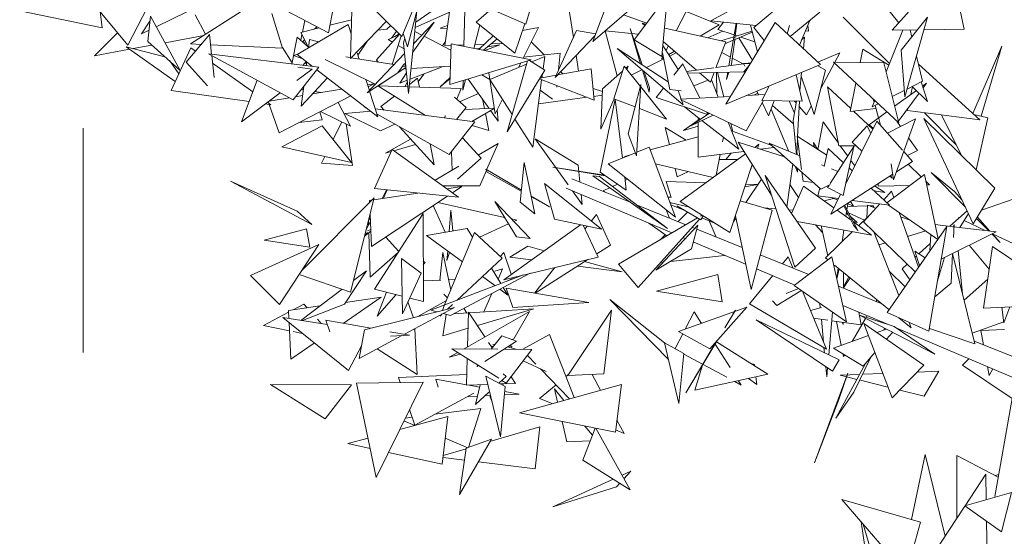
# Model space of a CAD drawing. Header units: metres. Extents: x -14.5 to 19.7, y -19.1 to 4.
# Tile 110 of 218: x 16.453 to 16.891, y 2.093 to 2.323. Entities that reach past the tile are written whole.
import ezdxf

# ---------------------------------------------------------------- set-up
doc = ezdxf.new("R2010")
doc.units = ezdxf.units.M
doc.linetypes.add('Traço ponto', pattern=[0.015875, 0.00635, -0.004762, 0, -0.004762])
doc.layers.add('A-DETL', color=7, linetype='Continuous', lineweight=5, true_color=0x00a600)
doc.layers.add('L-PLNT', color=7, linetype='Continuous', lineweight=5, true_color=0x005900)
doc.layers.add('G-IMPT', color=7, linetype='Continuous', lineweight=5)

# ---------------------------------------------------------------- blocks, each defined once
blk = doc.blocks.new('ÁRVORES ORNAMENTAIS - Pequeno e Médio Porte - Ipê-roxo-2976198-A')
at = {"layer": 'G-IMPT', "color": 253, "true_color": 0xaaaaaa}
for p, q in [((6.23316, 2.31359), (6.24964, 2.35733)), ((6.14826, 2.31576), (6.1135, 2.35001)), ((6.39223, 2.34758), (6.36644, 2.31859)), ((6.39847, 2.31911), (6.39223, 2.34758)), ((6.14826, 2.31576), (6.15971, 2.3435)), ((6.15076, 2.31116), (6.1581, 2.33959)), ((6.1261, 2.33542), (6.12536, 2.30596)), ((6.26307, 2.33946), (6.23316, 2.31359)), ((6.31376, 2.33818), (6.28568, 2.3228)), ((6.3049, 2.31983), (6.3231, 2.33523)), ((6.0079, 2.33425), (6.02622, 2.31192)), ((6.03721, 2.33316), (6.02622, 2.31192)), ((6.11898, 2.33488), (6.11551, 2.31741)), ((6.2034, 2.32122), (6.17576, 2.33338)), ((6.17585, 2.31139), (6.1764, 2.3331)), ((6.2034, 2.32122), (6.20709, 2.33402)), ((6.2219, 2.33224), (6.22453, 2.31538)), ((6.26634, 2.33394), (6.25156, 2.31432)), ((6.26634, 2.33394), (6.26395, 2.30695)), ((6.01487, 2.31972), (5.97817, 2.32716)), ((6.01487, 2.31972), (6.01393, 2.3269)), ((6.03892, 2.32014), (6.05278, 2.3269)), ((6.08041, 2.32926), (6.05415, 2.31246)), ((6.09684, 2.32728), (6.11551, 2.31741)), ((6.15491, 2.32722), (6.15124, 2.29046)), ((6.15417, 2.3198), (6.16937, 2.32662)), ((6.1544, 2.32212), (6.16605, 2.33013)), ((6.16733, 2.31176), (6.16969, 2.3289)), ((6.18796, 2.32801), (6.18127, 2.32221)), ((6.27479, 2.32688), (6.2703, 2.31831)), ((6.27479, 2.32688), (6.28945, 2.32092)), ((6.33423, 2.32656), (6.32096, 2.31583)), ((6.36941, 2.32193), (6.36253, 2.33038)), ((6.03238, 2.31696), (6.03612, 2.32267)), ((6.0352, 2.31352), (6.03634, 2.32481)), ((6.04964, 2.30071), (6.03634, 2.32481)), ((6.05628, 2.32549), (6.06089, 2.31677)), ((6.09036, 2.32611), (6.09518, 2.31067)), ((6.104, 2.31779), (6.10508, 2.32293)), ((6.11618, 2.32079), (6.12579, 2.32315)), ((6.12536, 2.30596), (6.14136, 2.32255)), ((6.15308, 2.30887), (6.16262, 2.32217)), ((6.16262, 2.32217), (6.15344, 2.3125)), ((6.19854, 2.30834), (6.18127, 2.32221)), ((6.24678, 2.32537), (6.25717, 2.32177)), ((6.28568, 2.3228), (6.30584, 2.32063)), ((6.29136, 2.32219), (6.28879, 2.31896)), ((6.3297, 2.3229), (6.32517, 2.31193)), ((6.36521, 2.30374), (6.34458, 2.32443)), ((6.38217, 2.3244), (6.37041, 2.30964)), ((6.38217, 2.3244), (6.37201, 2.28895)), ((6.03238, 2.31696), (6.03571, 2.31858)), ((6.12429, 2.3211), (6.10158, 2.30777)), ((6.10329, 2.31762), (6.11136, 2.3196)), ((6.10938, 2.31912), (6.11033, 2.32015)), ((6.12429, 2.3211), (6.12564, 2.31693)), ((6.14148, 2.31905), (6.13759, 2.31864)), ((6.14148, 2.31905), (6.14326, 2.32068)), ((6.14581, 2.31817), (6.14365, 2.31508)), ((6.15399, 2.31802), (6.15713, 2.31639)), ((6.16528, 2.31946), (6.16856, 2.32067)), ((6.16837, 2.31929), (6.16528, 2.31946)), ((6.18295, 2.32086), (6.18024, 2.31051)), ((6.19854, 2.30834), (6.2029, 2.32144)), ((6.20191, 2.31846), (6.20904, 2.31976)), ((6.20904, 2.31976), (6.20218, 2.30612)), ((6.21642, 2.29757), (6.22595, 2.31849)), ((6.22595, 2.31849), (6.23442, 2.31695)), ((6.2387, 2.31837), (6.24405, 2.29825)), ((6.2387, 2.31837), (6.25342, 2.31679)), ((6.25508, 2.30319), (6.24977, 2.31929)), ((6.25445, 2.3036), (6.24977, 2.31929)), ((6.25683, 2.32131), (6.25522, 2.32167)), ((6.25635, 2.32068), (6.25522, 2.32167)), ((6.29232, 2.31341), (6.26521, 2.31945)), ((6.28098, 2.31594), (6.28945, 2.32092)), ((6.29105, 2.3182), (6.28444, 2.31517)), ((6.28879, 2.31896), (6.29612, 2.31651)), ((6.29245, 2.2857), (6.31428, 2.32202)), ((6.29374, 2.30271), (6.297, 2.32158)), ((6.29641, 2.31493), (6.29728, 2.32155)), ((6.29696, 2.31601), (6.30402, 2.31822)), ((6.30643, 2.30896), (6.30332, 2.3209)), ((6.3049, 2.31983), (6.30949, 2.31405)), ((6.3345, 2.30328), (6.31428, 2.32202)), ((6.32067, 2.32067), (6.31973, 2.31697)), ((6.32779, 2.31827), (6.32912, 2.31812)), ((6.32887, 2.3209), (6.32912, 2.31812)), ((6.37118, 2.31867), (6.36373, 2.30003)), ((6.37769, 2.31878), (6.36644, 2.31859)), ((6.37433, 2.31872), (6.37511, 2.31554)), ((6.39847, 2.31911), (6.38057, 2.31882)), ((6.02172, 2.3174), (6.01143, 2.30719)), ((6.04964, 2.30071), (6.0352, 2.31352)), ((6.04284, 2.31303), (6.06005, 2.31623)), ((6.05219, 2.30438), (6.06259, 2.31661)), ((6.06259, 2.31661), (6.06354, 2.30785)), ((6.09933, 2.30352), (6.10158, 2.31555)), ((6.10666, 2.311), (6.10158, 2.31555)), ((6.10322, 2.31409), (6.10376, 2.31669)), ((6.10329, 2.31762), (6.10671, 2.3109)), ((6.10406, 2.31333), (6.10497, 2.31432)), ((6.10539, 2.31349), (6.10439, 2.31304)), ((6.10716, 2.31453), (6.1067, 2.31077)), ((6.10716, 2.31453), (6.11109, 2.31335)), ((6.13294, 2.31382), (6.12868, 2.30749)), ((6.14724, 2.31676), (6.137, 2.30537)), ((6.14217, 2.31442), (6.14714, 2.31665)), ((6.14411, 2.31328), (6.14217, 2.31442)), ((6.14384, 2.30338), (6.14787, 2.31614)), ((6.14512, 2.31574), (6.14698, 2.31702)), ((6.14882, 2.31713), (6.15076, 2.31116)), ((6.14893, 2.31298), (6.14951, 2.31502)), ((6.15811, 2.31589), (6.17006, 2.3097)), ((6.16626, 2.31167), (6.16758, 2.31358)), ((6.18883, 2.31614), (6.18254, 2.31005)), ((6.19059, 2.31472), (6.18458, 2.30964)), ((6.20582, 2.31335), (6.21154, 2.30756)), ((6.21642, 2.29757), (6.23418, 2.31631)), ((6.26395, 2.30695), (6.25156, 2.31432)), ((6.27936, 2.30075), (6.26453, 2.3136)), ((6.29232, 2.31341), (6.28793, 2.30179)), ((6.29017, 2.31389), (6.29598, 2.31571)), ((6.29199, 2.31253), (6.29571, 2.3141)), ((6.29494, 2.30365), (6.29634, 2.31437)), ((6.29607, 2.31425), (6.30417, 2.31766)), ((6.2966, 2.31635), (6.2973, 2.31612)), ((6.2982, 2.31515), (6.3042, 2.30525)), ((6.29909, 2.31552), (6.30526, 2.31346)), ((6.32612, 2.31424), (6.3274, 2.31547)), ((6.32694, 2.31028), (6.3274, 2.31547)), ((6.01143, 2.30719), (6.02707, 2.3101)), ((6.04737, 2.2957), (6.02559, 2.31116)), ((6.04282, 2.30676), (6.02559, 2.31116)), ((6.0286, 2.31039), (6.03698, 2.31194)), ((6.04553, 2.29169), (6.05431, 2.31079)), ((6.05415, 2.31246), (6.05889, 2.31225)), ((6.05431, 2.31079), (6.05638, 2.30931)), ((6.06308, 2.31207), (6.09518, 2.31067)), ((6.09942, 2.30401), (6.0951, 2.31092)), ((6.14921, 2.31026), (6.14652, 2.31185)), ((6.14893, 2.31298), (6.15124, 2.29046)), ((6.16733, 2.31176), (6.17013, 2.31187)), ((6.16957, 2.29437), (6.17015, 2.31253)), ((6.20576, 2.3054), (6.17015, 2.31253)), ((6.17295, 2.31197), (6.17586, 2.31207)), ((6.18069, 2.31225), (6.18497, 2.31241)), ((6.18147, 2.31026), (6.18305, 2.31054)), ((6.18517, 2.30952), (6.19188, 2.31209)), ((6.18632, 2.31112), (6.19188, 2.31209)), ((6.18798, 2.31252), (6.19311, 2.3127)), ((6.26677, 2.2956), (6.24398, 2.31039)), ((6.27335, 2.2854), (6.24398, 2.31039)), ((6.26438, 2.31183), (6.27122, 2.30105)), ((6.2668, 2.31163), (6.26576, 2.30964)), ((6.26699, 2.30772), (6.26957, 2.30923)), ((6.35213, 2.30418), (6.35336, 2.31013)), ((6.35336, 2.31013), (6.36492, 2.303)), ((6.37201, 2.28895), (6.37041, 2.30964)), ((6.40222, 2.28149), (6.41514, 2.3115)), ((6.40603, 2.28026), (6.41514, 2.3115)), ((6.04896, 2.29915), (6.04492, 2.3049)), ((6.09979, 2.28763), (6.06222, 2.30801)), ((6.11121, 2.30208), (6.06222, 2.30801)), ((6.0636, 2.30726), (6.06464, 2.29757)), ((6.10158, 2.30772), (6.09996, 2.30728)), ((6.10413, 2.3058), (6.09996, 2.30728)), ((6.10158, 2.30777), (6.10853, 2.30241)), ((6.10421, 2.30293), (6.10568, 2.3046)), ((6.13638, 2.29454), (6.11404, 2.30562)), ((6.12537, 2.30639), (6.12323, 2.30674)), ((6.14465, 2.30325), (6.12572, 2.30633)), ((6.12836, 2.30847), (6.12924, 2.30576)), ((6.14941, 2.30826), (6.13272, 2.29068)), ((6.13768, 2.30439), (6.137, 2.30537)), ((6.16957, 2.29437), (6.20576, 2.3054)), ((6.20412, 2.3049), (6.1951, 2.27332)), ((6.21871, 2.30832), (6.20241, 2.30659)), ((6.21187, 2.30083), (6.20495, 2.30516)), ((6.20601, 2.3045), (6.21178, 2.30692)), ((6.21178, 2.30692), (6.21105, 2.30135)), ((6.21871, 2.30832), (6.21796, 2.30094)), ((6.22577, 2.30743), (6.22687, 2.30036)), ((6.25702, 2.30193), (6.26477, 2.30578)), ((6.26449, 2.3072), (6.26376, 2.30582)), ((6.26376, 2.30582), (6.26466, 2.30635)), ((6.26424, 2.30847), (6.26744, 2.2922)), ((6.26739, 2.30709), (6.27017, 2.30847)), ((6.29086, 2.30847), (6.29441, 2.30659)), ((6.29527, 2.30614), (6.30012, 2.30358)), ((6.33336, 2.30434), (6.34307, 2.3085)), ((6.34086, 2.30435), (6.34307, 2.3085)), ((6.37719, 2.30701), (6.3799, 2.29593)), ((6.05219, 2.30438), (6.0618, 2.29388)), ((6.06396, 2.30392), (6.08186, 2.29117)), ((6.09979, 2.28763), (6.11121, 2.30208)), ((6.10824, 2.3012), (6.10144, 2.29614)), ((6.10824, 2.3012), (6.10189, 2.30206)), ((6.10576, 2.3032), (6.10544, 2.30432)), ((6.10591, 2.30443), (6.1057, 2.30275)), ((6.11035, 2.301), (6.13752, 2.28007)), ((6.15006, 2.30197), (6.1377, 2.29388)), ((6.14643, 2.29962), (6.14944, 2.30381)), ((6.15001, 2.30238), (6.14858, 2.30261)), ((6.14952, 2.30141), (6.15011, 2.30144)), ((6.14963, 2.30244), (6.14982, 2.3043)), ((6.15187, 2.29678), (6.16655, 2.3024)), ((6.15235, 2.30157), (6.16983, 2.30259)), ((6.18733, 2.29666), (6.20373, 2.30354)), ((6.21187, 2.30083), (6.1951, 2.27332)), ((6.2011, 2.30398), (6.20012, 2.30202)), ((6.23244, 2.30137), (6.21746, 2.29866)), ((6.23244, 2.30137), (6.2338, 2.2875)), ((6.24646, 2.30038), (6.23749, 2.29247)), ((6.24257, 2.28808), (6.24715, 2.30254)), ((6.24715, 2.30254), (6.25434, 2.29358)), ((6.24894, 2.30255), (6.24788, 2.30162)), ((6.24894, 2.30255), (6.2483, 2.3011)), ((6.25031, 2.2986), (6.25506, 2.30096)), ((6.25821, 2.291), (6.2553, 2.30076)), ((6.27322, 2.30358), (6.26928, 2.29859)), ((6.27322, 2.30358), (6.28088, 2.28834)), ((6.28704, 2.3018), (6.27494, 2.30015)), ((6.30032, 2.30361), (6.28799, 2.30193)), ((6.3345, 2.30328), (6.29245, 2.2857)), ((6.29468, 2.30284), (6.29494, 2.30365)), ((6.30328, 2.30371), (6.30027, 2.30372)), ((6.30027, 2.30372), (6.3008, 2.30261)), ((6.30035, 2.30007), (6.30265, 2.30266)), ((6.30348, 2.30404), (6.3011, 2.30371)), ((6.33169, 2.28111), (6.33669, 2.30082)), ((6.3333, 2.30278), (6.33669, 2.30082)), ((6.33463, 2.29269), (6.34066, 2.30399)), ((6.36929, 2.27727), (6.34026, 2.30436)), ((6.34026, 2.30436), (6.36275, 2.30401)), ((6.36929, 2.27727), (6.36275, 2.30401)), ((6.37804, 2.30354), (6.40536, 2.27862)), ((6.08379, 2.29631), (6.07687, 2.27786)), ((6.11512, 2.29733), (6.10347, 2.28483)), ((6.13218, 2.29662), (6.13375, 2.29177)), ((6.14643, 2.29962), (6.13272, 2.29068)), ((6.15031, 2.29955), (6.14726, 2.29501)), ((6.14726, 2.29501), (6.15064, 2.29631)), ((6.15069, 2.29581), (6.14969, 2.29346)), ((6.15525, 2.2972), (6.15164, 2.29444)), ((6.15525, 2.2972), (6.156, 2.29323)), ((6.15794, 2.29896), (6.15555, 2.29564)), ((6.16967, 2.29759), (6.16533, 2.29338)), ((6.16966, 2.29704), (6.16533, 2.29338)), ((6.17656, 2.2965), (6.17535, 2.29187)), ((6.17535, 2.29187), (6.17546, 2.29616)), ((6.18706, 2.28377), (6.17775, 2.29686)), ((6.18732, 2.29657), (6.18382, 2.29871)), ((6.18685, 2.29964), (6.18969, 2.28132)), ((6.18733, 2.29666), (6.19729, 2.28101)), ((6.21041, 2.29653), (6.20648, 2.26656)), ((6.20947, 2.2969), (6.2338, 2.2875)), ((6.21687, 2.29855), (6.20969, 2.29725)), ((6.21073, 2.29897), (6.21053, 2.29741)), ((6.21886, 2.30014), (6.21989, 2.2991)), ((6.25848, 2.29287), (6.2561, 2.30007)), ((6.30035, 2.30007), (6.2753, 2.29945)), ((6.28445, 2.29634), (6.27816, 2.29375)), ((6.28552, 2.29541), (6.28071, 2.29958)), ((6.28716, 2.29974), (6.28552, 2.29541)), ((6.28594, 2.29651), (6.28898, 2.28879)), ((6.28836, 2.29036), (6.28818, 2.29977)), ((6.29148, 2.28893), (6.2886, 2.29978)), ((6.2927, 2.29668), (6.29374, 2.29991)), ((6.2927, 2.29668), (6.29325, 2.29989)), ((6.32367, 2.29876), (6.32636, 2.28698)), ((6.32532, 2.29181), (6.32602, 2.29974)), ((6.33169, 2.28111), (6.32587, 2.29812)), ((6.373, 2.29239), (6.3799, 2.29593)), ((6.04553, 2.29169), (6.08021, 2.28677)), ((6.10438, 2.2921), (6.10344, 2.29224)), ((6.10457, 2.29368), (6.10347, 2.28483)), ((6.10851, 2.29023), (6.12152, 2.29239)), ((6.13294, 2.29429), (6.13589, 2.29478)), ((6.13324, 2.29334), (6.13597, 2.29474)), ((6.13386, 2.29143), (6.13752, 2.28007)), ((6.15877, 2.28061), (6.1376, 2.29386)), ((6.15093, 2.29341), (6.13762, 2.29388)), ((6.17468, 2.29258), (6.15153, 2.29339)), ((6.17272, 2.28782), (6.17468, 2.29258)), ((6.21532, 2.28781), (6.2098, 2.29188)), ((6.21724, 2.2939), (6.21718, 2.2933)), ((6.2333, 2.29262), (6.23744, 2.29132)), ((6.23749, 2.29247), (6.23675, 2.27456)), ((6.24889, 2.27247), (6.25455, 2.29439)), ((6.2527, 2.26265), (6.25455, 2.29439)), ((6.25449, 2.29339), (6.26601, 2.27904)), ((6.25848, 2.29287), (6.25821, 2.291)), ((6.26468, 2.29278), (6.26143, 2.28867)), ((6.26744, 2.2922), (6.27253, 2.29152)), ((6.27124, 2.29169), (6.27335, 2.2854)), ((6.30613, 2.29142), (6.30691, 2.28978)), ((6.3116, 2.29371), (6.30834, 2.28731)), ((6.34271, 2.26714), (6.33769, 2.29341)), ((6.33769, 2.29341), (6.34794, 2.28374)), ((6.34766, 2.28239), (6.35026, 2.29503)), ((6.36642, 2.28901), (6.37179, 2.29177)), ((6.36748, 2.28469), (6.37719, 2.29173)), ((6.37541, 2.29351), (6.37467, 2.28991)), ((6.38206, 2.28684), (6.37534, 2.29359)), ((6.37937, 2.29566), (6.38206, 2.28684)), ((6.37995, 2.29374), (6.38168, 2.29499)), ((6.38019, 2.29297), (6.38168, 2.29499)), ((6.09413, 2.2907), (6.07687, 2.27786)), ((6.08919, 2.28702), (6.09816, 2.28851)), ((6.09367, 2.27294), (6.12549, 2.28934)), ((6.10085, 2.28896), (6.10405, 2.28949)), ((6.11238, 2.29088), (6.10951, 2.29131)), ((6.1449, 2.28929), (6.13884, 2.28467)), ((6.17689, 2.28413), (6.17163, 2.28879)), ((6.18229, 2.29047), (6.17394, 2.28674)), ((6.18415, 2.28786), (6.18499, 2.28368)), ((6.19296, 2.28781), (6.18969, 2.28132)), ((6.20901, 2.28583), (6.2307, 2.2887)), ((6.23365, 2.2891), (6.23737, 2.28959)), ((6.23647, 2.25532), (6.2431, 2.28787)), ((6.24263, 2.28806), (6.23675, 2.27456)), ((6.24257, 2.28808), (6.25198, 2.28445)), ((6.24637, 2.26162), (6.24321, 2.28783)), ((6.26143, 2.28867), (6.28418, 2.28104)), ((6.29449, 2.28909), (6.27213, 2.28785)), ((6.30141, 2.27379), (6.27316, 2.28736)), ((6.30141, 2.27379), (6.3091, 2.2873)), ((6.30968, 2.28994), (6.3015, 2.28948)), ((6.30658, 2.29048), (6.30491, 2.28967)), ((6.30834, 2.28731), (6.32636, 2.28698)), ((6.31391, 2.28721), (6.31137, 2.28041)), ((6.32053, 2.28709), (6.32275, 2.28199)), ((6.32062, 2.28709), (6.32275, 2.28199)), ((6.32231, 2.2784), (6.32376, 2.28703)), ((6.32362, 2.2862), (6.32288, 2.28705)), ((6.32434, 2.2713), (6.32511, 2.28701)), ((6.35861, 2.28724), (6.35748, 2.28441)), ((6.35834, 2.28655), (6.35798, 2.28783)), ((6.36912, 2.27795), (6.37839, 2.29053)), ((6.08746, 2.28574), (6.08999, 2.28538)), ((6.08845, 2.28648), (6.08999, 2.28538)), ((6.0888, 2.28674), (6.08904, 2.28606)), ((6.08924, 2.28549), (6.09367, 2.27294)), ((6.12538, 2.27591), (6.11991, 2.28646)), ((6.13337, 2.28327), (6.13176, 2.28417)), ((6.1807, 2.27772), (6.1364, 2.28356)), ((6.13884, 2.28467), (6.14033, 2.28304)), ((6.17254, 2.27879), (6.17689, 2.28413)), ((6.17619, 2.28327), (6.1893, 2.28388)), ((6.17929, 2.27791), (6.18932, 2.28374)), ((6.19107, 2.27814), (6.18773, 2.28282)), ((6.19064, 2.28319), (6.19107, 2.27814)), ((6.25393, 2.2837), (6.26601, 2.27904)), ((6.27392, 2.28448), (6.28107, 2.27889)), ((6.30855, 2.28634), (6.31137, 2.28041)), ((6.31248, 2.28337), (6.32041, 2.26464)), ((6.31308, 2.285), (6.32246, 2.27693)), ((6.32831, 2.28087), (6.325, 2.28464)), ((6.32831, 2.28087), (6.33042, 2.28482)), ((6.34766, 2.28239), (6.35912, 2.28379)), ((6.35748, 2.28441), (6.36016, 2.28579)), ((6.36033, 2.2795), (6.35876, 2.28507)), ((6.3734, 2.28375), (6.37321, 2.28285)), ((6.37321, 2.28285), (6.40536, 2.27862)), ((6.11272, 2.27868), (6.10245, 2.27747)), ((6.11272, 2.27868), (6.11171, 2.28224)), ((6.12538, 2.27591), (6.11195, 2.28236)), ((6.12281, 2.28154), (6.1344, 2.28247)), ((6.13873, 2.27379), (6.12281, 2.28154)), ((6.16927, 2.26317), (6.13718, 2.28114)), ((6.1674, 2.27947), (6.16756, 2.28054)), ((6.18543, 2.28148), (6.18696, 2.27386)), ((6.19856, 2.27901), (6.20648, 2.26656)), ((6.28006, 2.27851), (6.27359, 2.27397)), ((6.28505, 2.28165), (6.27682, 2.27595)), ((6.28679, 2.28082), (6.27682, 2.27595)), ((6.28005, 2.27918), (6.28006, 2.27819)), ((6.28005, 2.27918), (6.28099, 2.27884)), ((6.28175, 2.27836), (6.29813, 2.26554)), ((6.28398, 2.28216), (6.28445, 2.28123)), ((6.32231, 2.2784), (6.32383, 2.26322)), ((6.34918, 2.28258), (6.35776, 2.27449)), ((6.35619, 2.2765), (6.36402, 2.28218)), ((6.36124, 2.27626), (6.3604, 2.27924)), ((6.37676, 2.27914), (6.36431, 2.27277)), ((6.37676, 2.27914), (6.36698, 2.25198)), ((6.41205, 2.24823), (6.38052, 2.27921)), ((6.40248, 2.23233), (6.38052, 2.27921)), ((6.39493, 2.26756), (6.38077, 2.28185)), ((6.39731, 2.26272), (6.3884, 2.28085)), ((6.40897, 2.2796), (6.40275, 2.28101)), ((6.40897, 2.2796), (6.4038, 2.25634)), ((6.09474, 2.2666), (6.11276, 2.27605)), ((6.11276, 2.27605), (6.12575, 2.25972)), ((6.12158, 2.27774), (6.11768, 2.26986)), ((6.12347, 2.27683), (6.12625, 2.25827)), ((6.13873, 2.27379), (6.14503, 2.27674)), ((6.14713, 2.27557), (6.16253, 2.25864)), ((6.16927, 2.26317), (6.1807, 2.27772)), ((6.18696, 2.27386), (6.17947, 2.27615)), ((6.26726, 2.26768), (6.26545, 2.2753)), ((6.26545, 2.2753), (6.27475, 2.26968)), ((6.28007, 2.27585), (6.27359, 2.27397)), ((6.28006, 2.27753), (6.28014, 2.26198)), ((6.29336, 2.27766), (6.29813, 2.26554)), ((6.29556, 2.27354), (6.29463, 2.27705)), ((6.33335, 2.2655), (6.33571, 2.27775)), ((6.33571, 2.27775), (6.34249, 2.2683)), ((6.35957, 2.27815), (6.34563, 2.24994)), ((6.35524, 2.27595), (6.34855, 2.26868)), ((6.35524, 2.27595), (6.35683, 2.27261)), ((6.35619, 2.2765), (6.35798, 2.27494)), ((6.35957, 2.27815), (6.37099, 2.26518)), ((6.37009, 2.27573), (6.36848, 2.27803)), ((6.15207, 2.27013), (6.14098, 2.26389)), ((6.17519, 2.2707), (6.18345, 2.26156)), ((6.22663, 2.25846), (6.2075, 2.27026)), ((6.22222, 2.24978), (6.2075, 2.27026)), ((6.24889, 2.27247), (6.2527, 2.26265)), ((6.28009, 2.27111), (6.25867, 2.26537)), ((6.29097, 2.26882), (6.29136, 2.27084)), ((6.29489, 2.27378), (6.31279, 2.26727)), ((6.32395, 2.26317), (6.32429, 2.2703)), ((6.32415, 2.27143), (6.32611, 2.25653)), ((6.32415, 2.27143), (6.3373, 2.26295)), ((6.37763, 2.26495), (6.37368, 2.27059)), ((6.09474, 2.2666), (6.12575, 2.25972)), ((6.13612, 2.24802), (6.14386, 2.26545)), ((6.14386, 2.26545), (6.17345, 2.24421)), ((6.15428, 2.26771), (6.14459, 2.26492)), ((6.16078, 2.26793), (6.16253, 2.25864)), ((6.19107, 2.26821), (6.18216, 2.26299)), ((6.18595, 2.25643), (6.19107, 2.26821)), ((6.25825, 2.26648), (6.2528, 2.26425)), ((6.25825, 2.26648), (6.26999, 2.23526)), ((6.31267, 2.24519), (6.29785, 2.26875)), ((6.31847, 2.26223), (6.29785, 2.26875)), ((6.30522, 2.26642), (6.30709, 2.26778)), ((6.30651, 2.26601), (6.30709, 2.26778)), ((6.3078, 2.2656), (6.31378, 2.26639)), ((6.32531, 2.26261), (6.31171, 2.26823)), ((6.33464, 2.24786), (6.31171, 2.26823)), ((6.33174, 2.26654), (6.33137, 2.26854)), ((6.33324, 2.26557), (6.33137, 2.26854)), ((6.33793, 2.26587), (6.3362, 2.25784)), ((6.33793, 2.26587), (6.34476, 2.25956)), ((6.3494, 2.26677), (6.33877, 2.25026)), ((6.34271, 2.26714), (6.35028, 2.26713)), ((6.34332, 2.26714), (6.34665, 2.26249)), ((6.34453, 2.24501), (6.3494, 2.26677)), ((6.35294, 2.26474), (6.34855, 2.26868)), ((6.11397, 2.26233), (6.11251, 2.25939)), ((6.14348, 2.2646), (6.14098, 2.26389)), ((6.17025, 2.26441), (6.17054, 2.25618)), ((6.18345, 2.26156), (6.17303, 2.25223)), ((6.25218, 2.264), (6.23999, 2.25902)), ((6.24957, 2.26293), (6.24723, 2.26231)), ((6.27204, 2.24234), (6.30116, 2.26348)), ((6.28014, 2.26198), (6.30043, 2.26464)), ((6.28813, 2.25401), (6.2899, 2.26326)), ((6.2977, 2.26096), (6.28947, 2.261)), ((6.29238, 2.26099), (6.29469, 2.26389)), ((6.32404, 2.265), (6.32409, 2.26311)), ((6.37152, 2.26459), (6.37541, 2.26017)), ((6.37315, 2.26274), (6.37763, 2.26495)), ((6.12625, 2.25827), (6.11251, 2.25939)), ((6.17359, 2.25797), (6.16297, 2.25174)), ((6.18623, 2.25544), (6.1856, 2.25664)), ((6.1856, 2.25664), (6.20141, 2.24731)), ((6.20271, 2.2597), (6.20086, 2.24206)), ((6.20742, 2.23683), (6.20271, 2.2597)), ((6.21537, 2.25756), (6.2387, 2.25377)), ((6.21537, 2.25756), (6.23842, 2.25399)), ((6.22663, 2.25846), (6.22743, 2.25101)), ((6.23999, 2.25902), (6.26999, 2.23526)), ((6.28677, 2.25303), (6.26104, 2.25907)), ((6.2707, 2.25323), (6.2698, 2.25701)), ((6.29421, 2.22854), (6.30413, 2.25876)), ((6.30416, 2.25871), (6.30345, 2.25668)), ((6.31948, 2.24), (6.32217, 2.25894)), ((6.32321, 2.25802), (6.32433, 2.25537)), ((6.32428, 2.25707), (6.32433, 2.25537)), ((6.33626, 2.25809), (6.33495, 2.25863)), ((6.34222, 2.25562), (6.33942, 2.25678)), ((6.34727, 2.25725), (6.34862, 2.256)), ((6.34802, 2.26059), (6.34972, 2.25821)), ((6.36595, 2.25908), (6.36698, 2.25198)), ((6.37541, 2.26017), (6.36826, 2.25554)), ((6.37357, 2.25898), (6.37937, 2.25333)), ((6.18285, 2.24931), (6.18584, 2.25618)), ((6.18623, 2.25544), (6.20137, 2.24695)), ((6.24977, 2.24199), (6.22383, 2.25247)), ((6.23313, 2.25374), (6.23612, 2.25346)), ((6.23313, 2.25374), (6.26637, 2.23033)), ((6.23612, 2.25346), (6.26637, 2.23033)), ((6.23647, 2.25532), (6.24808, 2.2474)), ((6.24808, 2.2474), (6.24739, 2.25316)), ((6.2486, 2.2522), (6.24756, 2.25171)), ((6.2707, 2.25323), (6.2758, 2.2556)), ((6.30122, 2.24192), (6.3082, 2.2523)), ((6.33235, 2.22145), (6.30986, 2.25388)), ((6.32304, 2.21313), (6.30986, 2.25388)), ((6.32627, 2.2553), (6.32679, 2.25141)), ((6.36662, 2.25448), (6.33906, 2.23666)), ((6.38071, 2.25435), (6.36409, 2.24171)), ((6.36632, 2.25273), (6.36531, 2.25364)), ((6.36575, 2.25392), (6.36632, 2.25273)), ((6.38071, 2.25435), (6.38691, 2.22566)), ((6.39409, 2.24673), (6.38382, 2.25525)), ((6.38382, 2.25525), (6.39896, 2.23984)), ((6.10821, 2.23205), (6.07191, 2.25129)), ((6.10163, 2.23805), (6.07191, 2.25129)), ((6.13612, 2.24802), (6.17345, 2.24421)), ((6.18285, 2.24931), (6.16649, 2.24921)), ((6.16818, 2.248), (6.17498, 2.24903)), ((6.17071, 2.24619), (6.17498, 2.24903)), ((6.23711, 2.22998), (6.21164, 2.25038)), ((6.21616, 2.23443), (6.21164, 2.25038)), ((6.26838, 2.22831), (6.22131, 2.24826)), ((6.24068, 2.24842), (6.23777, 2.24703)), ((6.24415, 2.25008), (6.24193, 2.24902)), ((6.26589, 2.25125), (6.268, 2.24414)), ((6.26589, 2.25125), (6.28351, 2.25066)), ((6.30087, 2.24883), (6.30652, 2.24981)), ((6.30128, 2.25007), (6.30658, 2.24989)), ((6.32089, 2.24993), (6.32476, 2.24414)), ((6.32695, 2.2492), (6.32163, 2.2369)), ((6.32679, 2.25141), (6.33138, 2.25077)), ((6.32695, 2.2492), (6.34045, 2.23946)), ((6.33415, 2.2483), (6.33339, 2.24479)), ((6.33881, 2.24984), (6.33464, 2.24786)), ((6.33837, 2.24963), (6.33769, 2.24858)), ((6.34453, 2.24501), (6.33769, 2.24858)), ((6.357, 2.24826), (6.36524, 2.24065)), ((6.35855, 2.24926), (6.36312, 2.24632)), ((6.3602, 2.24906), (6.36011, 2.25027)), ((6.3602, 2.24906), (6.37434, 2.2495)), ((6.38135, 2.2514), (6.38301, 2.24978)), ((6.38171, 2.24974), (6.38301, 2.24978)), ((6.41205, 2.24823), (6.40248, 2.23233)), ((6.10349, 2.21128), (6.13591, 2.24392)), ((6.12543, 2.20193), (6.13591, 2.24392)), ((6.13478, 2.22227), (6.1685, 2.24472)), ((6.13571, 2.24309), (6.15535, 2.24606)), ((6.14146, 2.24748), (6.1395, 2.24367)), ((6.14161, 2.24746), (6.14008, 2.24375)), ((6.20579, 2.24472), (6.21398, 2.23989)), ((6.20585, 2.24444), (6.21398, 2.23989)), ((6.2285, 2.24103), (6.22418, 2.24705)), ((6.22803, 2.24541), (6.2285, 2.24103)), ((6.23777, 2.24703), (6.23841, 2.24658)), ((6.26664, 2.24417), (6.26798, 2.24419)), ((6.27408, 2.24422), (6.27482, 2.24435)), ((6.33339, 2.24479), (6.3425, 2.24361)), ((6.3361, 2.2426), (6.34022, 2.24368)), ((6.34347, 2.24557), (6.33906, 2.23666)), ((6.33932, 2.24402), (6.34217, 2.24293)), ((6.35839, 2.24698), (6.36312, 2.24632)), ((6.36612, 2.24693), (6.36261, 2.24309)), ((6.36612, 2.24693), (6.36714, 2.24403)), ((6.39409, 2.24673), (6.39752, 2.24292)), ((6.42411, 2.24461), (6.4062, 2.23851)), ((6.13383, 2.24281), (6.13498, 2.24298)), ((6.13383, 2.24281), (6.13387, 2.24186)), ((6.16216, 2.2405), (6.16756, 2.22866)), ((6.16425, 2.24188), (6.19388, 2.23523)), ((6.18953, 2.24236), (6.19922, 2.22651)), ((6.18953, 2.24236), (6.20528, 2.22576)), ((6.20742, 2.23683), (6.20086, 2.24206)), ((6.27461, 2.23196), (6.25264, 2.24083)), ((6.26738, 2.2422), (6.26836, 2.24163)), ((6.27623, 2.23973), (6.26752, 2.24183)), ((6.27407, 2.23829), (6.26787, 2.24089)), ((6.27052, 2.24036), (6.2812, 2.23414)), ((6.29421, 2.22854), (6.27204, 2.24234)), ((6.31301, 2.23843), (6.29883, 2.24262)), ((6.30928, 2.23953), (6.31465, 2.23908)), ((6.34491, 2.24044), (6.34917, 2.23177)), ((6.35116, 2.22941), (6.34516, 2.2406)), ((6.34661, 2.24123), (6.34622, 2.23862)), ((6.34632, 2.24135), (6.34913, 2.24027)), ((6.35537, 2.2403), (6.34643, 2.24005)), ((6.34913, 2.24027), (6.34784, 2.24233)), ((6.34859, 2.24282), (6.36524, 2.24065)), ((6.3609, 2.24122), (6.35358, 2.23321)), ((6.35509, 2.23508), (6.35539, 2.24062)), ((6.35539, 2.24062), (6.35915, 2.23931)), ((6.35814, 2.24037), (6.35624, 2.24032)), ((6.35814, 2.24037), (6.35815, 2.23966)), ((6.36481, 2.24071), (6.38674, 2.22541)), ((6.10821, 2.23205), (6.10163, 2.23805)), ((6.1336, 2.23468), (6.13424, 2.23398)), ((6.13411, 2.23671), (6.13478, 2.22227)), ((6.13612, 2.20319), (6.15766, 2.23697)), ((6.15785, 2.19782), (6.15766, 2.23697)), ((6.17005, 2.23846), (6.16931, 2.22896)), ((6.17005, 2.23846), (6.17088, 2.22923)), ((6.19694, 2.23455), (6.19932, 2.23401)), ((6.23711, 2.22998), (6.21616, 2.23443)), ((6.2348, 2.23652), (6.23254, 2.23364)), ((6.2348, 2.23652), (6.24107, 2.22289)), ((6.24455, 2.21436), (6.27977, 2.23497)), ((6.25338, 2.20402), (6.28059, 2.23449)), ((6.26584, 2.23855), (6.26737, 2.23488)), ((6.27526, 2.2376), (6.27112, 2.23337)), ((6.28107, 2.23573), (6.28189, 2.23621)), ((6.28227, 2.23597), (6.2812, 2.23414)), ((6.28774, 2.23257), (6.28175, 2.23508)), ((6.29686, 2.23471), (6.29582, 2.23345)), ((6.29661, 2.23586), (6.30361, 2.2031)), ((6.31301, 2.23843), (6.30361, 2.2031)), ((6.32046, 2.23859), (6.32229, 2.23843)), ((6.34185, 2.23845), (6.34811, 2.23394)), ((6.34612, 2.23797), (6.34577, 2.23562)), ((6.34601, 2.23721), (6.34688, 2.23643)), ((6.34698, 2.23721), (6.35401, 2.23403)), ((6.34786, 2.23556), (6.35077, 2.23297)), ((6.35145, 2.23153), (6.35555, 2.23553)), ((6.36947, 2.23746), (6.37811, 2.21303)), ((6.37016, 2.23548), (6.37441, 2.23401)), ((6.39203, 2.23127), (6.39975, 2.23814)), ((6.39643, 2.23518), (6.39581, 2.23497)), ((6.39649, 2.23074), (6.4003, 2.23697)), ((6.40394, 2.23476), (6.40941, 2.2292)), ((6.4043, 2.23536), (6.40989, 2.22914)), ((6.08694, 2.2251), (6.10585, 2.23014)), ((6.10726, 2.22201), (6.10585, 2.23014)), ((6.13426, 2.23344), (6.13238, 2.22976)), ((6.13332, 2.23352), (6.13338, 2.23172)), ((6.17733, 2.23035), (6.15914, 2.2272)), ((6.17733, 2.23035), (6.17968, 2.22649)), ((6.18276, 2.22646), (6.19565, 2.23234)), ((6.22769, 2.23198), (6.19353, 2.20748)), ((6.19801, 2.23342), (6.19932, 2.23401)), ((6.22895, 2.23172), (6.23564, 2.21756)), ((6.23073, 2.23134), (6.22973, 2.23006)), ((6.25807, 2.23268), (6.26612, 2.22698)), ((6.26116, 2.21167), (6.27991, 2.23174)), ((6.27707, 2.22126), (6.27991, 2.23174)), ((6.27861, 2.23034), (6.27734, 2.23086)), ((6.28497, 2.23373), (6.28814, 2.22649)), ((6.3241, 2.23334), (6.35723, 2.22736)), ((6.33542, 2.22856), (6.3323, 2.23186)), ((6.33479, 2.23141), (6.33772, 2.21816)), ((6.35077, 2.23297), (6.349, 2.23343)), ((6.34912, 2.2332), (6.35723, 2.22736)), ((6.35116, 2.22941), (6.34917, 2.23177)), ((6.35358, 2.23321), (6.3767, 2.21101)), ((6.3641, 2.19293), (6.39075, 2.23116)), ((6.38276, 2.1845), (6.39075, 2.23116)), ((6.38553, 2.23204), (6.39358, 2.23108)), ((6.39391, 2.23202), (6.39358, 2.23089)), ((6.39362, 2.22623), (6.39391, 2.23202)), ((6.39386, 2.23105), (6.4126, 2.22882)), ((6.40783, 2.22939), (6.39836, 2.23379)), ((6.13447, 2.22902), (6.13165, 2.22685)), ((6.13298, 2.2285), (6.13178, 2.22736)), ((6.13288, 2.22922), (6.13443, 2.22986)), ((6.1335, 2.22827), (6.13418, 2.20866)), ((6.14105, 2.22644), (6.14685, 2.22002)), ((6.15914, 2.2272), (6.17515, 2.21546)), ((6.18053, 2.22856), (6.16725, 2.19625)), ((6.1928, 2.217), (6.18053, 2.22856)), ((6.19922, 2.22651), (6.20528, 2.22576)), ((6.26521, 2.22731), (6.26323, 2.22529)), ((6.27434, 2.22578), (6.27323, 2.22625)), ((6.2996, 2.22186), (6.27944, 2.23)), ((6.33674, 2.21721), (6.34874, 2.22889)), ((6.34488, 2.22959), (6.34411, 2.22438)), ((6.35819, 2.2288), (6.3693, 2.20039)), ((6.37325, 2.22676), (6.38134, 2.22917)), ((6.38358, 2.22761), (6.38316, 2.22028)), ((6.38826, 2.21666), (6.4126, 2.22882)), ((6.41071, 2.22787), (6.41446, 2.22406)), ((6.41093, 2.22798), (6.41446, 2.22406)), ((6.42046, 2.22352), (6.41099, 2.22792)), ((6.08083, 2.20934), (6.11121, 2.22313)), ((6.10726, 2.22201), (6.08694, 2.2251)), ((6.09377, 2.19637), (6.11121, 2.22313)), ((6.19624, 2.21754), (6.20434, 2.22234)), ((6.20434, 2.22234), (6.21153, 2.22039)), ((6.24107, 2.22289), (6.23496, 2.219)), ((6.3012, 2.21439), (6.27789, 2.22427)), ((6.33235, 2.22145), (6.32304, 2.21313)), ((6.36047, 2.22296), (6.36337, 2.22382)), ((6.37823, 2.21897), (6.38335, 2.22353)), ((6.40955, 2.2121), (6.40063, 2.22284)), ((6.40696, 2.19481), (6.41107, 2.22223)), ((6.41107, 2.22223), (6.44869, 2.19689)), ((6.14669, 2.21976), (6.13418, 2.20866)), ((6.15676, 2.21038), (6.14813, 2.21698)), ((6.14851, 2.19224), (6.14813, 2.21698)), ((6.16647, 2.21964), (6.16516, 2.20726)), ((6.16997, 2.20286), (6.16647, 2.21964)), ((6.16862, 2.22025), (6.16829, 2.21606)), ((6.16829, 2.21606), (6.16949, 2.21961)), ((6.1928, 2.217), (6.17279, 2.19836)), ((6.19198, 2.21778), (6.19359, 2.21962)), ((6.23564, 2.21756), (6.19353, 2.20748)), ((6.19687, 2.20988), (6.19359, 2.21962)), ((6.19624, 2.21754), (6.2058, 2.21628)), ((6.27707, 2.22126), (6.26116, 2.21167)), ((6.29177, 2.2182), (6.26775, 2.21564)), ((6.32931, 2.20986), (6.30773, 2.21858)), ((6.32012, 2.21773), (6.31757, 2.2146)), ((6.32012, 2.21773), (6.32218, 2.21274)), ((6.33954, 2.21773), (6.32283, 2.20487)), ((6.33674, 2.21721), (6.33777, 2.21637)), ((6.33954, 2.21773), (6.34612, 2.18866)), ((6.3786, 2.21373), (6.37646, 2.22011)), ((6.37646, 2.22011), (6.38101, 2.21719)), ((6.37654, 2.21747), (6.37716, 2.21802)), ((6.38963, 2.21734), (6.3866, 2.20692)), ((6.3926, 2.20586), (6.39327, 2.21915)), ((6.40316, 2.17887), (6.39328, 2.21916)), ((6.39774, 2.20099), (6.3958, 2.22042)), ((6.15776, 2.21578), (6.15857, 2.21511)), ((6.15857, 2.21511), (6.15777, 2.21421)), ((6.18811, 2.21263), (6.19228, 2.20577)), ((6.21626, 2.21292), (6.20728, 2.20148)), ((6.23095, 2.21643), (6.20747, 2.20145)), ((6.22646, 2.21357), (6.24627, 2.21097)), ((6.22951, 2.21551), (6.24627, 2.21097)), ((6.24455, 2.21436), (6.25338, 2.20402)), ((6.26455, 2.2153), (6.26333, 2.21517)), ((6.34079, 2.2139), (6.36496, 2.19416)), ((6.34236, 2.21262), (6.3417, 2.20818)), ((6.37078, 2.21234), (6.37314, 2.21444)), ((6.08083, 2.20934), (6.09377, 2.19637)), ((6.10302, 2.20969), (6.12543, 2.20193)), ((6.12264, 2.19665), (6.13255, 2.21147)), ((6.13255, 2.21147), (6.1267, 2.20705)), ((6.15676, 2.21038), (6.14851, 2.19224)), ((6.16107, 2.19391), (6.20231, 2.20958)), ((6.1699, 2.19158), (6.20538, 2.21032)), ((6.1841, 2.20889), (6.18962, 2.20484)), ((6.18962, 2.21126), (6.19302, 2.21227)), ((6.19106, 2.20777), (6.19302, 2.21227)), ((6.28877, 2.20979), (6.26157, 2.20242)), ((6.28877, 2.20979), (6.29076, 2.19759)), ((6.31323, 2.20928), (6.30297, 2.1967)), ((6.32312, 2.20509), (6.30607, 2.21232)), ((6.34178, 2.20784), (6.3428, 2.21226)), ((6.34471, 2.20364), (6.34477, 2.21065)), ((6.34471, 2.20426), (6.34714, 2.20872)), ((6.34772, 2.20824), (6.34471, 2.20387)), ((6.36505, 2.21125), (6.3721, 2.2044)), ((6.37078, 2.21234), (6.37422, 2.20745)), ((6.1578, 2.20701), (6.16559, 2.20728)), ((6.16902, 2.2074), (6.17187, 2.20749)), ((6.19337, 2.20397), (6.19543, 2.20058)), ((6.19748, 2.20807), (6.195, 2.2068)), ((6.32283, 2.20487), (6.34612, 2.18866)), ((6.36181, 2.19674), (6.34253, 2.20452)), ((6.3926, 2.20586), (6.38539, 2.19987)), ((6.40889, 2.20773), (6.39838, 2.19835)), ((6.12166, 2.20324), (6.10332, 2.18935)), ((6.12208, 2.18803), (6.13899, 2.19964)), ((6.12312, 2.19738), (6.13899, 2.19964)), ((6.14839, 2.20015), (6.13612, 2.20319)), ((6.14133, 2.2019), (6.13716, 2.19128)), ((6.14573, 2.20081), (6.13716, 2.19128)), ((6.16855, 2.19943), (6.16688, 2.20098)), ((6.18469, 2.1931), (6.18823, 2.20126)), ((6.19188, 2.20319), (6.19543, 2.20058)), ((6.19457, 2.20371), (6.19758, 2.19503)), ((6.19457, 2.20371), (6.2314, 2.19726)), ((6.29076, 2.19759), (6.26157, 2.20242)), ((6.32571, 2.20256), (6.315, 2.19599)), ((6.32469, 2.20357), (6.31917, 2.20133)), ((6.32648, 2.20233), (6.33713, 2.17653)), ((6.09782, 2.19377), (6.11179, 2.19576)), ((6.0999, 2.19406), (6.10466, 2.19656)), ((6.12264, 2.19665), (6.10408, 2.18924)), ((6.10466, 2.19656), (6.10611, 2.19495)), ((6.13154, 2.18509), (6.17165, 2.19516)), ((6.14934, 2.18316), (6.17165, 2.19516)), ((6.15333, 2.19056), (6.15094, 2.19756)), ((6.15785, 2.19782), (6.15174, 2.19932)), ((6.1553, 2.19106), (6.16805, 2.19822)), ((6.16712, 2.19595), (6.16624, 2.1938)), ((6.1708, 2.1965), (6.1685, 2.19437)), ((6.19758, 2.19503), (6.2314, 2.19726)), ((6.26686, 2.17188), (6.24082, 2.19861)), ((6.26507, 2.17937), (6.24082, 2.19861)), ((6.30175, 2.19524), (6.27132, 2.18436)), ((6.28533, 2.17663), (6.30175, 2.19524)), ((6.30297, 2.1967), (6.33713, 2.17653)), ((6.315, 2.19599), (6.31309, 2.19803)), ((6.33492, 2.19513), (6.33001, 2.19377)), ((6.33422, 2.19694), (6.3344, 2.19498)), ((6.36425, 2.18765), (6.34445, 2.19605)), ((6.34463, 2.19523), (6.34464, 2.19597)), ((6.35946, 2.19769), (6.35939, 2.19871)), ((6.40696, 2.19481), (6.44869, 2.19689)), ((6.41523, 2.19522), (6.41612, 2.18827)), ((6.41879, 2.1954), (6.41612, 2.18827)), ((6.08667, 2.18711), (6.09785, 2.19299)), ((6.09782, 2.19377), (6.09799, 2.19017)), ((6.1638, 2.19319), (6.16107, 2.19391)), ((6.16621, 2.19223), (6.16521, 2.1913)), ((6.16639, 2.18254), (6.16794, 2.19203)), ((6.1699, 2.19158), (6.16661, 2.19244)), ((6.17114, 2.19223), (6.17792, 2.19267)), ((6.17714, 2.19262), (6.17586, 2.19473)), ((6.20507, 2.19337), (6.1759, 2.17671)), ((6.17749, 2.17761), (6.17793, 2.193)), ((6.18518, 2.182), (6.17793, 2.193)), ((6.17814, 2.19268), (6.20697, 2.19453)), ((6.18182, 2.1871), (6.20697, 2.19453)), ((6.19801, 2.1812), (6.20507, 2.19337)), ((6.22207, 2.1648), (6.24155, 2.19392)), ((6.23806, 2.16549), (6.24155, 2.19392)), ((6.27429, 2.18542), (6.27831, 2.19309)), ((6.27831, 2.19309), (6.28157, 2.18803)), ((6.29663, 2.19389), (6.29195, 2.18606)), ((6.29663, 2.19389), (6.29544, 2.19205)), ((6.3399, 2.19299), (6.33815, 2.17395)), ((6.35161, 2.19301), (6.35266, 2.1873)), ((6.36728, 2.18668), (6.35185, 2.19163)), ((6.35185, 2.19163), (6.38535, 2.17429)), ((6.35477, 2.19069), (6.35523, 2.19147)), ((6.38276, 2.1845), (6.3641, 2.19293)), ((6.08667, 2.18711), (6.09824, 2.18473)), ((6.115, 2.18757), (6.09522, 2.19059)), ((6.12448, 2.16697), (6.09522, 2.19059)), ((6.09807, 2.18828), (6.09883, 2.17208)), ((6.11067, 2.18987), (6.11238, 2.18797)), ((6.1144, 2.1894), (6.11612, 2.18419)), ((6.1144, 2.1894), (6.13444, 2.18582)), ((6.34276, 2.17171), (6.30593, 2.18961)), ((6.33983, 2.16669), (6.30593, 2.18961)), ((6.33782, 2.18941), (6.33143, 2.19032)), ((6.33488, 2.18983), (6.33583, 2.17969)), ((6.35266, 2.1873), (6.33955, 2.18917)), ((6.34373, 2.17825), (6.34167, 2.18887)), ((6.3442, 2.18851), (6.34456, 2.18751)), ((6.34456, 2.18751), (6.34457, 2.18845)), ((6.34854, 2.17996), (6.35452, 2.19025)), ((6.38048, 2.16938), (6.35382, 2.18793)), ((6.36635, 2.1548), (6.35382, 2.18793)), ((6.36728, 2.18668), (6.38535, 2.17429)), ((6.3694, 2.19054), (6.37492, 2.18603)), ((6.37396, 2.18848), (6.37492, 2.18603)), ((6.41606, 2.18876), (6.40198, 2.18371)), ((6.09982, 2.1844), (6.10393, 2.18356)), ((6.13154, 2.18509), (6.12929, 2.17237)), ((6.12929, 2.17237), (6.14823, 2.18256)), ((6.14285, 2.18432), (6.15165, 2.18275)), ((6.14322, 2.18228), (6.15165, 2.18275)), ((6.15404, 2.18548), (6.15334, 2.18531)), ((6.15404, 2.18548), (6.15507, 2.16525)), ((6.16639, 2.18254), (6.17773, 2.18589)), ((6.188, 2.1766), (6.19277, 2.18244)), ((6.19277, 2.18244), (6.19928, 2.18007)), ((6.21392, 2.18311), (6.20206, 2.17648)), ((6.21392, 2.18311), (6.22485, 2.155)), ((6.26977, 2.1768), (6.27319, 2.18333)), ((6.28533, 2.17663), (6.27132, 2.18436)), ((6.35585, 2.18256), (6.34026, 2.17701)), ((6.36386, 2.18541), (6.35962, 2.1839)), ((6.36256, 2.18494), (6.36304, 2.18583)), ((6.36266, 2.18498), (6.36306, 2.18582)), ((6.36386, 2.18095), (6.36653, 2.18403)), ((6.42371, 2.16243), (6.36848, 2.18586)), ((6.38298, 2.18576), (6.40316, 2.17887)), ((6.4058, 2.1849), (6.41637, 2.18529)), ((6.40697, 2.17849), (6.4058, 2.1849)), ((6.09883, 2.17208), (6.10927, 2.17924)), ((6.13028, 2.17801), (6.12448, 2.16697)), ((6.18511, 2.17103), (6.19928, 2.18007)), ((6.18841, 2.1771), (6.18683, 2.1795)), ((6.18883, 2.17762), (6.18772, 2.17814)), ((6.18862, 2.17772), (6.18801, 2.1777)), ((6.18962, 2.17878), (6.18873, 2.17853)), ((6.19909, 2.1765), (6.19525, 2.1775)), ((6.19718, 2.17793), (6.19588, 2.1779)), ((6.19801, 2.1812), (6.19698, 2.18091)), ((6.19718, 2.17793), (6.19698, 2.17705)), ((6.27369, 2.17467), (6.26507, 2.17936)), ((6.26507, 2.17936), (6.27153, 2.15239)), ((6.28836, 2.18007), (6.27461, 2.15708)), ((6.28771, 2.17933), (6.27461, 2.15708)), ((6.28756, 2.17873), (6.29428, 2.16831)), ((6.28824, 2.17986), (6.31113, 2.16534)), ((6.42793, 2.17003), (6.40285, 2.18016)), ((6.1372, 2.17663), (6.15507, 2.16525)), ((6.17308, 2.17509), (6.16926, 2.17291)), ((6.17426, 2.17435), (6.16926, 2.17291)), ((6.19132, 2.16355), (6.17046, 2.17675)), ((6.19088, 2.17657), (6.17046, 2.17675)), ((6.20611, 2.17644), (6.19376, 2.17655)), ((6.19468, 2.16143), (6.20611, 2.17644)), ((6.20407, 2.17377), (6.20784, 2.16989)), ((6.27369, 2.17467), (6.27153, 2.15239)), ((6.27365, 2.17428), (6.29275, 2.16406)), ((6.33606, 2.17716), (6.33627, 2.17486)), ((6.35353, 2.169), (6.34026, 2.17701)), ((6.34468, 2.17331), (6.34445, 2.17448)), ((6.34468, 2.17331), (6.34513, 2.17408)), ((6.35353, 2.169), (6.35871, 2.17499)), ((6.17701, 2.16043), (6.17734, 2.1724)), ((6.18161, 2.16879), (6.1821, 2.16939)), ((6.18161, 2.16879), (6.18232, 2.16925)), ((6.21247, 2.16655), (6.20223, 2.17134)), ((6.27861, 2.15825), (6.28197, 2.16938)), ((6.30319, 2.17037), (6.30508, 2.16977)), ((6.30516, 2.16912), (6.30508, 2.16977)), ((6.33684, 2.16871), (6.33726, 2.16426)), ((6.34276, 2.17171), (6.33983, 2.16669)), ((6.34138, 2.14587), (6.35456, 2.17019)), ((6.34932, 2.15743), (6.35669, 2.17265)), ((6.38048, 2.16938), (6.36635, 2.1548)), ((6.4005, 2.17228), (6.39768, 2.16944)), ((6.39768, 2.16944), (6.41981, 2.1545)), ((6.40949, 2.1648), (6.40876, 2.16878)), ((6.14672, 2.16398), (6.17715, 2.16532)), ((6.19421, 2.15984), (6.18564, 2.16452)), ((6.18564, 2.16452), (6.19214, 2.13753)), ((6.19137, 2.16139), (6.19461, 2.16433)), ((6.19461, 2.16433), (6.19327, 2.16555)), ((6.20994, 2.16773), (6.22286, 2.15444)), ((6.22252, 2.16546), (6.22121, 2.16436)), ((6.23806, 2.16549), (6.22207, 2.1648)), ((6.23283, 2.16526), (6.23664, 2.15828)), ((6.27861, 2.15825), (6.31113, 2.16534)), ((6.3466, 2.16591), (6.33184, 2.12587)), ((6.33762, 2.16819), (6.33726, 2.16426)), ((6.3466, 2.16591), (6.34261, 2.15414)), ((6.3519, 2.16529), (6.34325, 2.16494)), ((6.3507, 2.16307), (6.34325, 2.16494)), ((6.36223, 2.16571), (6.35315, 2.16534)), ((6.38721, 2.16673), (6.37752, 2.16633)), ((6.38057, 2.15562), (6.38721, 2.16673)), ((6.40949, 2.1648), (6.41121, 2.16774)), ((6.11409, 2.14547), (6.08981, 2.16078)), ((6.12587, 2.16063), (6.08981, 2.16078)), ((6.11409, 2.14547), (6.12587, 2.16063)), ((6.15763, 2.16181), (6.12807, 2.16139)), ((6.12807, 2.16139), (6.13683, 2.1194)), ((6.15763, 2.16181), (6.13683, 2.1194)), ((6.14672, 2.16398), (6.14752, 2.16166)), ((6.16328, 2.16313), (6.16437, 2.15961)), ((6.16328, 2.16313), (6.17701, 2.16069)), ((6.17701, 2.16043), (6.18653, 2.16081)), ((6.17817, 2.16048), (6.18283, 2.15965)), ((6.18096, 2.15195), (6.18308, 2.16067)), ((6.19205, 2.16102), (6.19883, 2.16129)), ((6.19468, 2.16143), (6.19275, 2.16264)), ((6.19331, 2.16107), (6.19316, 2.16042)), ((6.19883, 2.16129), (6.19685, 2.16428)), ((6.24589, 2.16085), (6.20054, 2.14824)), ((6.21681, 2.16067), (6.20953, 2.15456)), ((6.24589, 2.16085), (6.24322, 2.13951)), ((6.29637, 2.16212), (6.29926, 2.16057)), ((6.29803, 2.16248), (6.29926, 2.16057)), ((6.30623, 2.1608), (6.30251, 2.16346)), ((6.30623, 2.1608), (6.3058, 2.16417)), ((6.36453, 2.15962), (6.35233, 2.16267)), ((6.15405, 2.14271), (6.18027, 2.15691)), ((6.18096, 2.15195), (6.18699, 2.15741)), ((6.18509, 2.15569), (6.18773, 2.15584)), ((6.1873, 2.15581), (6.18842, 2.15296)), ((6.19421, 2.15984), (6.19214, 2.13753)), ((6.19387, 2.15617), (6.2004, 2.15652)), ((6.19401, 2.15766), (6.2004, 2.15652)), ((6.21609, 2.15885), (6.21747, 2.15295)), ((6.21609, 2.15885), (6.22029, 2.15373)), ((6.34932, 2.15743), (6.34138, 2.14587)), ((6.38057, 2.15562), (6.36976, 2.15832)), ((6.42027, 2.15712), (6.41211, 2.11092)), ((6.17724, 2.15527), (6.18183, 2.15551)), ((6.20953, 2.15456), (6.21505, 2.15227)), ((6.34261, 2.15414), (6.33184, 2.12587)), ((6.15166, 2.14964), (6.15405, 2.14271)), ((6.18343, 2.15016), (6.16296, 2.14753)), ((6.18343, 2.15016), (6.17782, 2.13272)), ((6.24322, 2.13951), (6.20054, 2.14824)), ((6.16864, 2.14651), (6.14729, 2.14072)), ((6.15395, 2.14253), (6.14916, 2.14454)), ((6.15283, 2.14623), (6.1498, 2.14584)), ((6.16864, 2.14651), (6.16623, 2.12533)), ((6.21949, 2.14436), (6.22162, 2.13529)), ((6.2439, 2.14496), (6.24718, 2.13896)), ((6.20957, 2.14198), (6.18742, 2.13535)), ((6.20753, 2.1233), (6.20957, 2.14198)), ((6.22871, 2.12714), (6.23418, 2.14136)), ((6.22968, 2.14228), (6.23298, 2.13826)), ((6.24979, 2.1139), (6.23458, 2.14128)), ((6.24335, 2.14054), (6.24718, 2.13896)), ((6.13318, 2.1369), (6.12418, 2.13445)), ((6.13414, 2.13229), (6.12418, 2.13445)), ((6.17756, 2.13263), (6.16754, 2.13683)), ((6.17385, 2.11174), (6.18807, 2.13649)), ((6.1769, 2.13239), (6.18807, 2.13649)), ((6.22162, 2.13529), (6.23199, 2.13567)), ((6.16623, 2.12533), (6.14229, 2.13053)), ((6.17687, 2.1322), (6.16667, 2.12915)), ((6.17385, 2.11174), (6.1769, 2.13239)), ((6.37496, 2.10063), (6.38108, 2.12968)), ((6.39002, 2.09327), (6.38108, 2.12968)), ((6.17612, 2.12709), (6.16656, 2.12824)), ((6.20753, 2.1233), (6.18225, 2.12635)), ((6.24979, 2.1139), (6.22871, 2.12714)), ((6.39523, 2.12924), (6.39513, 2.10106)), ((6.41363, 2.11951), (6.39523, 2.12924)), ((6.25011, 2.12217), (6.24619, 2.12038)), ((6.25011, 2.12217), (6.24704, 2.11884)), ((6.39887, 2.10676), (6.40807, 2.1208)), ((6.40823, 2.10945), (6.40807, 2.1208)), ((6.41384, 2.12069), (6.41219, 2.12027)), ((6.2423, 2.1186), (6.21544, 2.10632)), ((6.24516, 2.1168), (6.24371, 2.11523)), ((6.24371, 2.11523), (6.21544, 2.10632)), ((6.39867, 2.1067), (6.4195, 2.1127)), ((6.415, 2.09525), (6.4195, 2.1127)), ((6.37902, 2.09946), (6.34405, 2.10957)), ((6.36728, 2.08263), (6.34405, 2.10957)), ((6.38452, 2.08487), (6.39878, 2.10663)), ((6.39867, 2.1067), (6.415, 2.09525)), ((6.35599, 2.07686), (6.35263, 2.09962)), ((6.37902, 2.09946), (6.37605, 2.08882)), ((6.40864, 2.08128), (6.40837, 2.0999)), ((6.35976, 2.07732), (6.35353, 2.09858))]:
    blk.add_line(p, q, dxfattribs=at)

msp = doc.modelspace()

# ---------------------------------------------------------------- linework, layer by layer
at = {"layer": 'A-DETL', "color": 7, "linetype": 'Traço ponto'}
msp.add_line((16.48124, -0.625), (16.48124, 3.98764), dxfattribs=at)

# ---------------------------------------------------------------- block references
at = {"layer": 'L-PLNT', "color": 253, "true_color": 0xaaaaaa}
msp.add_blockref('ÁRVORES ORNAMENTAIS - Pequeno e Médio Porte - Ipê-roxo-2976198-A', (10.47483, 0), dxfattribs=at)

doc.saveas('drawing.dxf')
